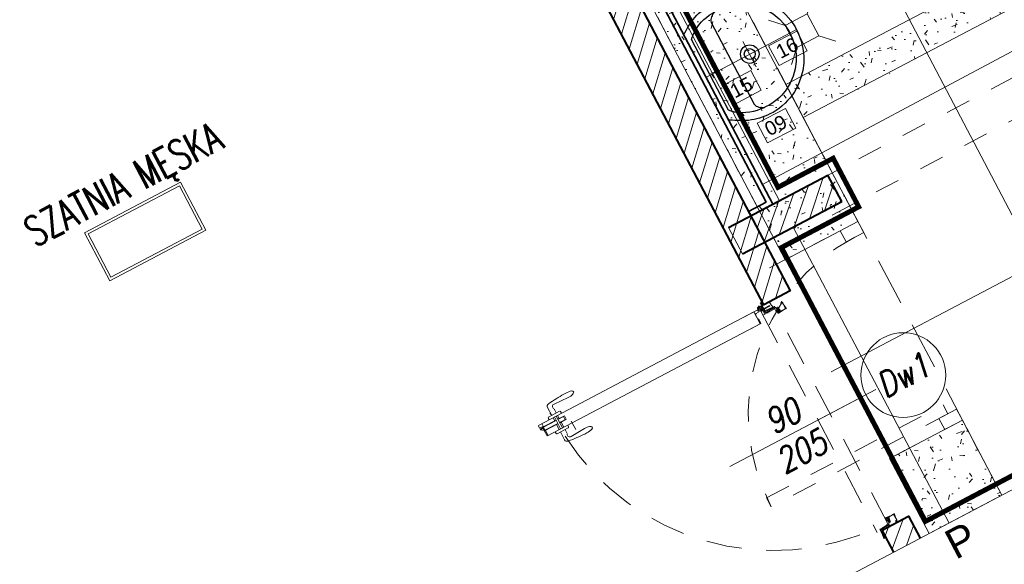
# Model space of a CAD drawing. Header units: metres. Extents: x 7408630 to 7411134, y 5569633 to 5570339.
# Tile 40 of 76: x 7410488.55 to 7410492.5, y 5569898.94 to 5569901.12. Entities that reach past the tile are written whole.
import ezdxf
from ezdxf.enums import TextEntityAlignment as Align

# ---------------------------------------------------------------- set-up
doc = ezdxf.new("R2010")
doc.units = ezdxf.units.M
doc.header["$MEASUREMENT"] = 0
for name, pattern in [('CENTER', [0.6, 0.375, -0.075, 0.075, -0.075]), ('HIDDEN', [9.524999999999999, 6.35, -3.175]), ('Hidden Line', [391.2222232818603, 282.2222232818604, -108.9999999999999]), ('HIDDEN2', [4.762499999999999, 3.175, -1.5875])]:
    doc.linetypes.add(name, pattern=pattern)
for name, color, linetype, lineweight in [('0-drzwi-linia', 213, 'Continuous', 5), ('0-ZABUDOWA GK-MDF', 54, 'Continuous', 35), ('0_drzwi TX', 151, 'Continuous', 9), ('0_LEGENDA', 253, 'Continuous', 13), ('1_POSADZKA PODZIAŁY', 151, 'Continuous', 0), ('1_POSADZKI COKOŁY', 170, 'Continuous', 0), ('Hatch_zamurowania', 4, 'Continuous', 5), ('Istn-sciany', 3, 'Continuous', 20), ('Istn-widok', 1, 'Continuous', 15), ('OPIS POM NOWE', 140, 'Continuous', 5), ('Opis_pom', 9, 'Continuous', 18), ('Sciany', 2, 'Continuous', 40), ('WYBURZENIA HATCH', 253, 'Continuous', 0)]:
    doc.layers.add(name, color=color, linetype=linetype, lineweight=lineweight)
doc.layers.add('0-wypos-sanitarne', color=1, linetype='Continuous')
doc.layers.add('AS_ opisy', color=7, linetype='Continuous')
doc.layers.add('Wyburzenia', color=7, linetype='Continuous', lineweight=13, true_color=0xb0b0b0)
doc.styles.add('50', font='ROMANS.shx', dxfattribs={"width": 0.8, "oblique": 10, "height": 10})
doc.styles.add('ARIAL', font='tahoma.ttf')
doc.styles.add('ROMANS07', font='arial.ttf')
doc.styles.add('TXT', font='simplex.shx')
pattern_1 = [(49.99999999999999, (-39215.06315442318, 199163.1944934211), (18.2184668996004, -1.593908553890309), [1.905, -20.955]), (355, (-39215.06315442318, 199163.1944934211), (-3.524342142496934, 19.10568452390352), [1.524, -16.764058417]), (100.4514447, (-39213.54495372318, 199163.0616680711), (14.69412470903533, 17.51177519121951), [1.61900088, -17.80902446]), (46.18420000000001, (-39215.06315442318, 199168.2744934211), (27.10790408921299, -4.204232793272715), [2.8575, -31.4325]), (96.63555760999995, (-39212.80416442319, 199167.9241434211), (23.7404134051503, 24.74261245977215), [2.428502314, -26.713560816]), (351.1841511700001, (-39215.06315442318, 199168.2744934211), (23.74041340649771, 24.74261245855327), [2.285996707, -25.145973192]), (21, (-39212.52315442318, 199167.0044934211), (15.16143912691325, -10.22651981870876), [1.905, -20.955]), (326.0000000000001, (-39212.52315442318, 199167.0044934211), (6.180202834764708, 18.41879661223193), [1.524, -16.764]), (71.45144499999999, (-39211.25970116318, 199166.1522834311), (21.34164192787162, 8.192276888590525), [1.61900088, -17.80899376]), (37.50000000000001, (-39215.06315442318, 199163.1944934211), (0.3088603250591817, 8.455503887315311), [0, -16.5608, 0, -17.018, 0, -16.8275]), (7.499999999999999, (-39215.06315442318, 199163.1944934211), (6.681966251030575, 10.01805748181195), [0, -9.7028, 0, -16.1798, 0, -6.413500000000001]), (327.5, (-39220.72735442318, 199163.1944934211), (13.55905951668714, -0.5728743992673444), [0, -6.350000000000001, 0, -19.812, 0, -26.289]), (317.5, (-39223.26735442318, 199163.1944934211), (14.81291813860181, 2.542649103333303), [0, -8.255, 0, -13.1572, 0, -18.669])]

# ---------------------------------------------------------------- blocks, each defined once
blk = doc.blocks.new('A$C19D82A3D')
for points in [[(-5, 10), (-10.00000000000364, 15.00000000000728)], [(5, 10), (10.00000000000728, 15)], [(-5, 0), (-9.999999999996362, -5)], [(5, 0), (10, -5)]]:
    blk.add_lwpolyline(points)
blk.add_lwpolyline([(-5, 10), (5, 10), (5, 0), (-5, 0)], close=True)
blk = doc.blocks.new('A$C527aaae0')
for points in [[(0.1915396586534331, -0.001028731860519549), (0.1974737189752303, -0.009309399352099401), (0.2030117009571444, -0.01727044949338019), (0.2081756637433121, -0.02501212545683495), (0.2129876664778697, -0.03263467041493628), (0.2174697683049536, -0.04023832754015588), (0.2216440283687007, -0.04792334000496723), (0.2255325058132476, -0.05578995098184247), (0.2291572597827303, -0.06393840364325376), (0.2328138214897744, -0.07346888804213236), (0.2365609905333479, -0.08447942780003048), (0.2399195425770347, -0.09533923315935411), (0.2428512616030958, -0.1061286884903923), (0.2453179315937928, -0.1169281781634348), (0.2472813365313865, -0.1278180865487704), (0.2487032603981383, -0.1388787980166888), (0.2495454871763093, -0.1501906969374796), (0.2497698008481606, -0.1618341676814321), (0.2491873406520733, -0.1765829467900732), (0.247829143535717, -0.1917958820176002), (0.2456990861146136, -0.2067330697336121), (0.2427689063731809, -0.221400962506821), (0.239010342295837, -0.2358060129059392), (0.2343951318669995, -0.2499546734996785), (0.2288950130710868, -0.2638533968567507), (0.2224817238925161, -0.277508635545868), (0.2132242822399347, -0.293649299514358), (0.1946554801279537, -0.3189534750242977), (0.1739800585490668, -0.3414527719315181), (0.1513188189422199, -0.3610338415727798), (0.1267925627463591, -0.3775833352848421), (0.1005220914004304, -0.3909879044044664), (0.07262820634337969, -0.4011342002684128), (0.04323170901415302, -0.4079088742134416), (0.01245340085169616, -0.4111985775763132), (-0.01905587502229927, -0.4105231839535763), (-0.04947961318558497, -0.406268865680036), (-0.07856211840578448, -0.3987908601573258), (-0.1061593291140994, -0.38812553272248), (-0.1321271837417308, -0.3743092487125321), (-0.15632162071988, -0.3573783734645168), (-0.1785985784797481, -0.3373692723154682), (-0.1988139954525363, -0.3143183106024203), (-0.2168238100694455, -0.2882618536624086), (-0.2236785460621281, -0.2745943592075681), (-0.2298513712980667, -0.2607962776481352), (-0.2352923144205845, -0.2468363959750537), (-0.2399514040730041, -0.2326835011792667), (-0.2437786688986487, -0.2183063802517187), (-0.2467241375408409, -0.203673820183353), (-0.2487378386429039, -0.1887546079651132), (-0.2497698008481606, -0.1735175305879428), (-0.2497127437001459, -0.1594769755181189), (-0.2489831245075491, -0.1479083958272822), (-0.2478595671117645, -0.1366524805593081), (-0.2463301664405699, -0.1256298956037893), (-0.2443830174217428, -0.1147613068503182), (-0.2420062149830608, -0.1039673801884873), (-0.2391878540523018, -0.09316878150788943), (-0.2359160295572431, -0.08228617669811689), (-0.2321788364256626, -0.07124023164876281), (-0.2282286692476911, -0.06233276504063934), (-0.2241943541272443, -0.05413129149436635), (-0.2200344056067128, -0.04606608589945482), (-0.2157356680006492, -0.03811869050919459), (-0.2112849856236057, -0.03027064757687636), (-0.206669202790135, -0.02250349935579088), (-0.2018751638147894, -0.01479878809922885), (-0.1968897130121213, -0.007138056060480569), (-0.1921408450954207, -0.001028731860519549)], [(0.1607519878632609, -0.01981099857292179), (0.1621742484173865, -0.02094039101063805), (0.1633917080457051, -0.02198060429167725), (0.1644547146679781, -0.02297416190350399), (0.1654136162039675, -0.02396358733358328), (0.1663187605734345, -0.02499140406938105), (0.1672204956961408, -0.02610013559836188), (0.1681691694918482, -0.02733230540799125), (0.1692151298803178, -0.0287304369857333), (0.173875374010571, -0.03438762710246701), (0.1821062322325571, -0.04506743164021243), (0.1892714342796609, -0.05572591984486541), (0.1954411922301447, -0.06651474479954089), (0.2006857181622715, -0.07758555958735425), (0.2050752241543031, -0.0890900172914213), (0.2086799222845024, -0.101179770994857), (0.2115700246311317, -0.1140064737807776), (0.2138157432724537, -0.1277217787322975), (0.215211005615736, -0.1416267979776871), (0.2160046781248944, -0.1550793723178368), (0.21619667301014, -0.168185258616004), (0.2157521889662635, -0.1810319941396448), (0.2146364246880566, -0.1937071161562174), (0.21281457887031, -0.2062981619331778), (0.2102518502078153, -0.2188926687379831), (0.2069134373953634, -0.2315781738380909), (0.2007108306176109, -0.2492728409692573), (0.187442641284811, -0.2756370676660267), (0.1704065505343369, -0.3000590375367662), (0.1499296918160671, -0.3221001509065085), (0.126339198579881, -0.341321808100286), (0.09996220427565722, -0.3572854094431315), (0.07112584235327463, -0.3695523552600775), (0.04015724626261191, -0.3776840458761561), (0.00738354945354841, -0.3812418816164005), (-0.02481115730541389, -0.3801586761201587), (-0.0554992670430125, -0.3744949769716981), (-0.08464772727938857, -0.3645266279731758), (-0.1118917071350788, -0.3505980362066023), (-0.1368663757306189, -0.3330536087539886), (-0.1592069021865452, -0.3122377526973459), (-0.1785484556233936, -0.2884948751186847), (-0.1945262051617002, -0.2621693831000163), (-0.2052512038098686, -0.2373261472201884), (-0.2087532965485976, -0.2246608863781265), (-0.211653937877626, -0.2119108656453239), (-0.2139240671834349, -0.1990778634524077), (-0.2155346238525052, -0.1861636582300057), (-0.216456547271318, -0.1731700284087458), (-0.2166607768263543, -0.1600987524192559), (-0.216118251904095, -0.1469516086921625), (-0.2147999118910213, -0.1337303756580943), (-0.212894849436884, -0.1200377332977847), (-0.2097361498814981, -0.1056036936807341), (-0.2052340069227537, -0.09088842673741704), (-0.1995327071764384, -0.07629095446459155), (-0.1927765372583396, -0.0622102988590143), (-0.185109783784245, -0.04904548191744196), (-0.1766767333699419, -0.03719552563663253), (-0.1676216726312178, -0.02705945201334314), (-0.1590067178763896, -0.01981099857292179)]]:
    blk.add_lwpolyline(points, close=True)
blk.add_lwpolyline([(0.215089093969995, -0.1517907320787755), (0.2126128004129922, -0.1463626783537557), (0.2099918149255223, -0.1415279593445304), (0.2070987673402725, -0.137198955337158), (0.2038062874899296, -0.133288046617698), (0.1999870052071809, -0.1297076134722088), (0.1955135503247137, -0.1263700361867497), (0.1902585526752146, -0.1231876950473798), (0.1842017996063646, -0.1211091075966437), (-0.1851092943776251, -0.1211091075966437), (-0.1908688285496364, -0.122773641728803), (-0.1958944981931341, -0.1256215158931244), (-0.2003445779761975, -0.1288945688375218), (-0.2042858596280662, -0.1325971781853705), (-0.2077851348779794, -0.1367337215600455), (-0.2109091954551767, -0.1413085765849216), (-0.2137248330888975, -0.1463261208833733), (-0.2162988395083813, -0.1517907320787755), (-0.2162988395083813, -0.1520558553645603)])
at = {"lineweight": 5}
for points in [[(0.1862581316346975, -0.1213742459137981), (0.1862581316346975, -0.1211091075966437)], [(0.1862581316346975, -0.1211091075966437), (0.1862581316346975, -0.1213742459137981)]]:
    blk.add_lwpolyline(points, dxfattribs=at)
for radius in [0.0371429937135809, 0.0219241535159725]:
    blk.add_circle((0.000463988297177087, -0.1995073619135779), radius)
at = {"layer": 'DEFPOINTS', "lineweight": 5}
for points in [[(0, 0), (0, -0.4111102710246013)], [(-0.05731229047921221, -0.1984812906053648), (0.05817592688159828, -0.1984812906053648)]]:
    blk.add_lwpolyline(points, dxfattribs=at)
blk = doc.blocks.new('1_ok-opis')
blk.add_line((0, 111.611244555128), (0, 50))
blk.add_circle((0, 128.611244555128), 17)
at = {"style": '50', "oblique": 10, "width": 0.8}
for tag, rotation, p in [('NR', 90, (0, 128.6112445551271)), ('NR', 270, (0, 128.6112445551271)), ('SZEROKOŚĆ', 90, (-8, 78.29085285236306)), ('WYSOKOŚĆ', 270, (-8, 78.29085285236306)), ('WYSOKOŚĆ', 90, (8, 78.29085285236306)), ('SZEROKOŚĆ', 270, (8, 78.29085285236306))]:
    blk.add_attdef(tag, text='', height=10, rotation=rotation, dxfattribs=at).set_placement(p, align=Align.MIDDLE)
blk = doc.blocks.new('8544-EI60')
at = {"color": 254, "true_color": 0xe9d9be}
for p, q in [((-5.292893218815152, 0), (6, 0)), ((6, 0), (7.353553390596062, -1.353553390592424)), ((-7.5, -2.207106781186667), (-7.5, -2.207106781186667)), ((-7.5, -5.207106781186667), (-7.5, -5.207106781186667)), ((-7.5, -8.207106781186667), (-7.5, -8.207106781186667)), ((-5.646446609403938, -0.146446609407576), (-7.353553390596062, -1.853553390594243)), ((-5.5, -3), (-7.353553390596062, -4.853553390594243)), ((-5.5, -6), (-7.353553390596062, -7.853553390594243)), ((-5.5, -1.414213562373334), (-6.646446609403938, -2.560660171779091)), ((-5.5, -4.414213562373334), (-6.646446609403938, -5.560660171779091)), ((-5.5, -7.414213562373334), (-6.646446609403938, -8.56066017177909)), ((-5.5, -3.000000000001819), (-5.5, -1.414213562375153)), ((-5.5, -6.000000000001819), (-5.5, -4.414213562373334)), ((-5.5, -7.414213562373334), (-5.292893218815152, -8)), ((-5.292893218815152, -8), (-1.220675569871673, -8)), ((-4.5, -3.929167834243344), (-4.5, -1)), ((-4.5, -1), (5, -1)), ((-4.5, -3.929167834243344), (0.3567985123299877, -2.726068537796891)), ((-4.5, -4.95939230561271), (0.1493854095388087, -3.807672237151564)), ((-4.5, -7), (-4.5, -4.959392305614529)), ((-4.5, -7), (-1.220675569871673, -7)), ((-0.7230308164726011, -8.548473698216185), (-1.09341854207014, -12.35097928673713)), ((3.139757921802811, -13.50000000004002), (-0.1004713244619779, -13.50000000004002)), ((0.2722586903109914, -8.645421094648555), (-0.06046149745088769, -12.06122104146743)), ((0.1493854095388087, -3.807672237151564), (5.195472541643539, -7.423506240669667)), ((2.967598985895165, -12.50000000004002), (0.3376543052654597, -12.50000000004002)), ((0.3567985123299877, -2.726068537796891), (5, -6.053210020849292)), ((5, -6.053210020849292), (5, -1)), ((6, -1.414213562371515), (6.646446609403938, -2.060660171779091)), ((6, -3.190910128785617), (6, -1.414213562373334)), ((6, -3.190910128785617), (7.353553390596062, -4.544463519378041)), ((6, -4.605123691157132), (6.646446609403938, -5.251570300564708)), ((6, -5.960603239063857), (6, -4.605123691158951)), ((6.723681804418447, -6.407779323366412), (7.5, -6.019457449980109)), ((7.5, -1.707106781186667), (7.5, -1.707106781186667)), ((7.5, -4.898016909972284), (7.5, -4.898016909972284)), ((7.5, -8), (7.637576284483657, -9.41069155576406))]:
    blk.add_line(p, q, dxfattribs=at)
for centre, radius, start, end in [((-5.292893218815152, -0.5), 0.5, 90, 134.9999999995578), ((-7, -2.207106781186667), 0.5, 135.0000000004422, 180), ((-7, -2.207106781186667), 0.5, 180, 315.0000000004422), ((-7, -5.207106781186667), 0.5, 135.0000000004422, 180), ((-7, -5.207106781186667), 0.5, 180, 315.0000000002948), ((-7, -8.207106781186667), 0.5, 135.0000000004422, 180), ((-7, -8.207106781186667), 0.5, 180, 315.0000000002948), ((-1.220675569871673, -8.5), 1.5, 354.4365851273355, 90), ((-1.220675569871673, -8.5), 0.5, 354.4365851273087, 90), ((0.3995157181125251, -12.49640038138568), 1.5, 174.4365851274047, 180.4124894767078), ((-0.1004713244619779, -12.50000000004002), 1, 180.412489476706, 270), ((0.3376543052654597, -12.10000000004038), 0.4, 174.436585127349, 270), ((2.967598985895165, -11.50000000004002), 1, 270, 290.1211574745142), ((3.139757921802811, -12.50000000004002), 1, 270, 288.9844651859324), ((0.1493854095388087, -3.807672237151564), 9.192327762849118, 290.1211574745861, 302.4405874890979), ((0.1493854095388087, -3.807672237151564), 10.19232776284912, 288.9844651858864, 310.5414289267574), ((3.739315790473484, -9.455649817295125), 2.5, 302.4405874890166, 54.37605705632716), ((6.5, -5.960603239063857), 0.5, 180, 296.5746612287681), ((7, -1.707106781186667), 0.5, 224.9999999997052, 0), ((7, -4.898016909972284), 0.5, 224.9999999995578, 0), ((5.149380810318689, -9.653350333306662), 2.5, 310.5414289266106, 5.570099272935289), ((7, -1.707106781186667), 0.5, 0, 44.99999999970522), ((7, -4.898016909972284), 0.5, 0, 44.99999999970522)]:
    blk.add_arc(centre, radius, start, end, dxfattribs=at)
blk = doc.blocks.new('zaw-dr-90-p')
at = {"color": 2, "linetype": 'CENTER', "ltscale": 0.2}
for p, q in [((12, 0), (-12, 0)), ((0, 12), (0, -12)), ((24.5, 24), (31, 24)), ((24.50000000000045, 19), (31, 19))]:
    blk.add_line(p, q, dxfattribs=at)
at = {"ltscale": 0.2}
for p, q in [((10, 12), (6.5, 12)), ((10, 0), (10, 6.500000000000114))]:
    blk.add_line(p, q, dxfattribs=at)
blk.add_lwpolyline([(0, 6.5), (23.49999999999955, 6.5, 0.4142135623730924), (27.99999999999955, 11.00000000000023), (28, 31), (24.5, 31), (24.5, 11.00000000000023, -0.414213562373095), (23.50000000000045, 10.00000000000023), (0, 10.00000000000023, 4.561697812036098), (7.599342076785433, 6.500000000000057), (4.939572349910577, 4.224999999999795)], format="xyb", dxfattribs=at)
blk.add_lwpolyline([(-0.25, -0.2499999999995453), (-2.5, -0.2499999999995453), (-2.5, 0.25), (-0.25, 0.25), (-0.25, 2.500000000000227), (0.25, 2.500000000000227), (0.25, 0.25), (2.75, 0.2499999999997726), (2.75, -0.2499999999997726), (0.25, -0.2499999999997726), (0.25, -2.75), (-0.25, -2.75)], close=True)
blk.add_lwpolyline([(10, 10), (10, 39), (6.5, 39), (6.5, 10)], dxfattribs=at)
blk.add_circle((0, 0), 6.5, dxfattribs=at)
blk = doc.blocks.new('drzwi 90- sc 12')
h = blk.add_hatch()
h.set_pattern_fill('ANSI37', color=256, scale=0.022, angle=0.001049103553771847, style=0)
h.set_pattern_definition([(45.00104910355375, (2407.020951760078, 648.1779591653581), (-0.04939231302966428, 0.04939050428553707), []), (135.0010491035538, (2407.020951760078, 648.1779591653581), (-0.04939050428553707, -0.04939231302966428), [])])
h.paths.add_polyline_path([(-13715.36966334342, 20305.72241383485), (-13715.56966334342, 20305.72241383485), (-13715.56966328, 20307.72241719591), (-13715.36966328, 20307.72241719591)])
h = blk.add_hatch()
h.set_pattern_fill('ANSI37', color=256, scale=0.022, angle=0.001049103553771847, style=0)
h.set_pattern_definition([(135.0010491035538, (4473.985398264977, -4604.625111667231), (0.04939050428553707, 0.04939231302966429), []), (45.00104910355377, (4473.985398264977, -4604.625111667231), (0.04939231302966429, -0.04939050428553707), [])])
h.paths.add_polyline_path([(-13617.16966348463, 20305.72241383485), (-13616.96966348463, 20305.72241383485), (-13616.96966348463, 20306.72241383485), (-13617.16966348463, 20306.72241383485)])
h.paths.add_polyline_path([(-13617.16966348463, 20306.72241383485), (-13616.96966348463, 20306.72241383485), (-13616.96966348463, 20307.72241383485), (-13617.16966348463, 20307.72241383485)])
for p, q in [((-13620.32468009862, 20410.15740046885), (-13620.31796600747, 20313.77241719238)), ((-13617.99645022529, 20409.85740046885), (-13620.32468009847, 20409.85740046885)), ((-13616.12145022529, 20410.25740046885), (-13620.22468009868, 20410.25740046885)), ((-13616.12145022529, 20410.25740046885), (-13620.00468009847, 20410.25740046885)), ((-13618.17145022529, 20410.25740046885), (-13618.17145022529, 20409.96108616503)), ((-13618.17145022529, 20410.25740046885), (-13616.22145022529, 20410.25740046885)), ((-13618.17145022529, 20410.25740046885), (-13616.22145022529, 20410.25740046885)), ((-13618.17145022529, 20409.96108616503), (-13616.22145022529, 20409.96108616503)), ((-13617.99645022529, 20404.15838329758), (-13617.99645022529, 20409.96108616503)), ((-13617.89645022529, 20404.15838329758), (-13617.89645022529, 20409.96108616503)), ((-13617.76740155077, 20410.25918940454), (-13616.91740155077, 20411.45740046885)), ((-13616.91740155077, 20410.25918940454), (-13616.91740155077, 20411.45740046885)), ((-13616.61740155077, 20411.45740046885), (-13616.91740155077, 20411.45740046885)), ((-13616.61740155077, 20411.45740046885), (-13616.91740155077, 20411.45740046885)), ((-13616.61740155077, 20410.25918940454), (-13616.61740155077, 20411.45740046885)), ((-13616.61740155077, 20410.25918940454), (-13616.61740155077, 20411.25918940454)), ((-13616.61645022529, 20410.65740046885), (-13616.61645022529, 20410.85740046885)), ((-13616.49645022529, 20404.15838329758), (-13616.49645022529, 20409.96108616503)), ((-13616.39645022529, 20404.15838329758), (-13616.39645022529, 20409.96108616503)), ((-13614.92468009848, 20409.85740046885), (-13616.39645022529, 20409.85740046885)), ((-13616.22145022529, 20410.25740046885), (-13616.22145022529, 20409.96108616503)), ((-13616.22145022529, 20409.96108616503), (-13616.22145022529, 20410.25740046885)), ((-13616.12145022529, 20410.25740046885), (-13616.12145022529, 20411.45740046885)), ((-13616.12145022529, 20411.45740046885), (-13615.02468009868, 20411.45740046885)), ((-13614.92468009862, 20411.35740046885), (-13614.91796600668, 20313.77241719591)), ((-13617.99645022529, 20404.75838329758), (-13620.32468009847, 20404.75838329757)), ((-13617.99645022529, 20402.75838329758), (-13620.32468009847, 20402.75838329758)), ((-13620.31862118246, 20404.15838329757), (-13614.92468009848, 20404.15838329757)), ((-13620.31862118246, 20403.35838329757), (-13614.92468009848, 20403.35838329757)), ((-13617.99645022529, 20400.34498540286), (-13617.99645022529, 20403.35838329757)), ((-13617.89645022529, 20400.84498540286), (-13617.89645022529, 20403.35838329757)), ((-13616.49645022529, 20400.84498540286), (-13616.49645022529, 20403.35838329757)), ((-13616.39645022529, 20404.75838329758), (-13614.92468009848, 20404.75838329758)), ((-13616.39645022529, 20400.34498540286), (-13616.39645022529, 20403.35838329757)), ((-13616.39645022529, 20402.75838329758), (-13614.92468009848, 20402.75838329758)), ((-13619.54233494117, 20398.92241707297), (-13623.37212217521, 20398.92241707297)), ((-13619.54233494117, 20398.92241707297), (-13623.37212217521, 20398.92241707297)), ((-13617.99645022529, 20400.34498540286), (-13616.39645022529, 20400.34498540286)), ((-13616.49645022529, 20400.84498540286), (-13617.89645022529, 20400.84498540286)), ((-13617.89645022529, 20400.84498540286), (-13616.49645022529, 20400.84498540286)), ((-13620.3228932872, 20313.47241719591), (-13620.32289328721, 20317.96982246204)), ((-13614.92289328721, 20312.27241719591), (-13614.92289328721, 20317.96982246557)), ((-13614.92289328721, 20313.77241719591), (-13620.3228932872, 20313.77241719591)), ((-13618.21966341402, 20313.37241719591), (-13620.2228932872, 20313.37241719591)), ((-13618.21966341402, 20313.67241719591), (-13618.21966341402, 20313.37241719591)), ((-13618.21966341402, 20313.67241719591), (-13616.41966341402, 20313.67241719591)), ((-13617.76966341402, 20311.11918732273), (-13617.76966341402, 20305.71918732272)), ((-13617.76966341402, 20311.11918732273), (-13617.76966341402, 20305.71918732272)), ((-13616.16966341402, 20309.92241719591), (-13616.16966341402, 20311.01918732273)), ((-13615.91966341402, 20313.17241719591), (-13615.91966341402, 20312.17241719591)), ((-13615.91966341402, 20312.17241719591), (-13615.0228932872, 20312.17241719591)), ((-13715.56966341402, 20308.3224171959), (-13715.56966341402, 20308.55895316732)), ((-13715.56966341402, 20307.6924171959), (-13715.56966341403, 20308.55895316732)), ((-13715.56966341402, 20307.8224171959), (-13715.56966341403, 20308.55895316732)), ((-13715.56966328, 20307.72241719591), (-13715.36966328, 20307.72241719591)), ((-13617.36966341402, 20309.92241719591), (-13617.36966341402, 20305.81918732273)), ((-13616.16966341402, 20309.92241719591), (-13617.36966341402, 20309.92241719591)), ((-13715.76966341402, 20301.96231514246), (-13716.26966341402, 20301.96231514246)), ((-13616.76966341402, 20301.96231514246), (-13616.26966341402, 20301.96231514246))]:
    blk.add_line(p, q)
at = {"ltscale": 0.2}
for p, q in [((-13621.38468009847, 20406.25774722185), (-13621.38468009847, 20401.25774722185)), ((-13620.32468009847, 20406.55774722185), (-13621.08468009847, 20406.55774722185)), ((-13614.91862118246, 20406.55838329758), (-13614.15862118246, 20406.55838329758)), ((-13613.85862118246, 20406.25838329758), (-13613.85862118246, 20401.25838329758)), ((-13621.38468009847, 20404.80774722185), (-13624.98468009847, 20404.80774722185)), ((-13624.97990734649, 20401.85774722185), (-13624.58468009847, 20395.60774722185)), ((-13621.38468009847, 20402.70774722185), (-13622.86697227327, 20402.70774722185)), ((-13613.85862118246, 20404.80838329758), (-13610.25862118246, 20404.80838329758)), ((-13613.85862118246, 20402.70838329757), (-13612.37632900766, 20402.70838329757)), ((-13613.35862118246, 20405.00838329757), (-13613.35862118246, 20404.80838329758)), ((-13613.35862118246, 20405.00838329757), (-13612.85862118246, 20405.00838329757)), ((-13612.85862118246, 20405.00838329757), (-13612.85862118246, 20404.80838329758)), ((-13610.26339393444, 20401.85838329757), (-13610.65862118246, 20395.60838329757)), ((-13620.32468009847, 20400.95774722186), (-13621.08468009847, 20400.95774722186)), ((-13614.91862118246, 20400.95838329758), (-13614.15862118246, 20400.95838329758))]:
    blk.add_line(p, q, dxfattribs=at)
at = {"linetype": 'Hidden Line', "lineweight": 9, "ltscale": 0.05}
for p, q in [((-13616.26966341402, 20311.11918732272), (-13716.26966341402, 20311.11918732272)), ((-13715.06966341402, 20305.71918732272), (-13617.46966341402, 20305.71918732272))]:
    blk.add_line(p, q, dxfattribs=at)
for points in [[(-13665.26966341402, 20284.95889074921), (-13665.26966341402, 20325.8255228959)], [(-13715.36966328, 20307.72241719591), (-13715.36966334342, 20305.72241383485), (-13715.56966334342, 20305.72241383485), (-13715.56966341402, 20307.72241719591)], [(-13615.56966341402, 20309.64241719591), (-13615.31966341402, 20309.64241719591), (-13615.31966341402, 20309.8224171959), (-13616.31966341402, 20309.8224171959), (-13616.31966341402, 20309.64241719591), (-13615.91966341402, 20309.64241719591)]]:
    blk.add_lwpolyline(points)
at = {"lineweight": 30}
for points in [[(-13716.2697036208, 20308.92433977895), (-13721.2697036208, 20308.92433977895)], [(-13716.2697036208, 20308.92433977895), (-13716.2697036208, 20296.92433977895)], [(-13614.26970360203, 20308.92433977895), (-13609.26970360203, 20308.92433977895)], [(-13614.26970360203, 20308.92433977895), (-13614.26970360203, 20296.92433977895)]]:
    blk.add_lwpolyline(points, dxfattribs=at)
at = {"ltscale": 0.2}
for points in [[(-13715.56966341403, 20307.51205156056), (-13715.56966341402, 20309.4824171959, 0.4142135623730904), (-13715.90966341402, 20309.8224171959), (-13719.42966341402, 20309.8224171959, 0.4142135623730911), (-13719.76966341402, 20309.4824171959), (-13719.76966341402, 20308.92241719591), (-13719.58966341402, 20308.92241719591), (-13719.58966341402, 20309.4824171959, -0.4142135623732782), (-13719.42966341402, 20309.6424171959), (-13716.96966341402, 20309.6424171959)], [(-13716.96966341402, 20309.6424171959), (-13715.90966341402, 20309.6424171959, -0.4142135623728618), (-13715.74966341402, 20309.4824171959), (-13715.74966341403, 20307.51205156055)], [(-13715.74966341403, 20307.76117221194), (-13715.74966341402, 20305.58231514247, 0.4142135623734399), (-13715.40966341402, 20305.24231514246), (-13714.95966341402, 20305.24231514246, -0.4142135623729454), (-13714.79966341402, 20305.08231514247), (-13714.79966341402, 20304.48231514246, 0.4142135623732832), (-13714.45966341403, 20304.14231514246), (-13713.27966341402, 20304.14231514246, 0.4142135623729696), (-13712.93966341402, 20304.48231514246), (-13712.93966341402, 20305.14731514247, -1), (-13712.74966341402, 20305.14731514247), (-13712.74966341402, 20301.96231514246, -0.4142135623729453), (-13712.90966341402, 20301.80231514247), (-13715.42966341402, 20301.80231514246, -0.4142135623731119), (-13715.58966341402, 20301.96231514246), (-13715.58966341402, 20302.52231514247), (-13715.76966341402, 20302.52231514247), (-13715.76966341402, 20301.96231514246, 0.414213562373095), (-13715.42966341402, 20301.62231514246), (-13712.90966341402, 20301.62231514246, 0.414213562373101), (-13712.56966341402, 20301.96231514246), (-13712.56966341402, 20305.14731514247, 0.9999999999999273), (-13713.11966341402, 20305.14731514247), (-13713.11966341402, 20304.48231514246, -0.4142135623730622), (-13713.27966341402, 20304.32231514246), (-13714.45966341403, 20304.32231514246, -0.4142135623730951), (-13714.61966341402, 20304.48231514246), (-13714.61966341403, 20305.08231514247, 0.4142135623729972), (-13714.95966341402, 20305.42231514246), (-13715.40966341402, 20305.42231514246, -0.4142135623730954), (-13715.56966341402, 20305.58231514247), (-13715.56966341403, 20307.63517221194)], [(-13615.91966341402, 20309.64241719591), (-13616.62966341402, 20309.64241719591, 0.4142135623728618), (-13616.78966341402, 20309.48241719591), (-13616.78966341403, 20305.58231514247, -0.4142135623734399), (-13617.12966341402, 20305.24231514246), (-13617.57966341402, 20305.24231514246, 0.4142135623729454), (-13617.73966341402, 20305.08231514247), (-13617.73966341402, 20304.48231514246, -0.4142135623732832), (-13618.07966341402, 20304.14231514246), (-13619.25966341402, 20304.14231514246, -0.4142135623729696), (-13619.59966341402, 20304.48231514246), (-13619.59966341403, 20305.14731514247, 1), (-13619.78966341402, 20305.14731514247), (-13619.78966341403, 20301.96231514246, 0.4142135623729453), (-13619.62966341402, 20301.80231514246), (-13617.10966341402, 20301.80231514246, 0.4142135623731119), (-13616.94966341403, 20301.96231514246), (-13616.94966341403, 20302.52231514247), (-13616.76966341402, 20302.52231514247), (-13616.76966341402, 20301.96231514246, -0.414213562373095), (-13617.10966341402, 20301.62231514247), (-13619.62966341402, 20301.62231514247, -0.414213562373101), (-13619.96966341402, 20301.96231514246), (-13619.96966341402, 20305.14731514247, -0.9999999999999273), (-13619.41966341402, 20305.14731514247), (-13619.41966341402, 20304.48231514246, 0.4142135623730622), (-13619.25966341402, 20304.32231514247), (-13618.07966341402, 20304.32231514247, 0.4142135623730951), (-13617.91966341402, 20304.48231514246), (-13617.91966341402, 20305.08231514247, -0.4142135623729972), (-13617.57966341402, 20305.42231514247), (-13617.12966341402, 20305.42231514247, 0.4142135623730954), (-13616.96966341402, 20305.58231514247), (-13616.96966341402, 20309.48241719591, -0.4142135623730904), (-13616.62966341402, 20309.8224171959), (-13613.10966341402, 20309.82241719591, -0.4142135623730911), (-13612.76966341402, 20309.48241719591), (-13612.76966341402, 20308.92241719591), (-13612.94966341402, 20308.92241719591), (-13612.94966341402, 20309.48241719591, 0.4142135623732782), (-13613.10966341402, 20309.64241719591), (-13615.56966341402, 20309.64241719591)], [(-13616.42966341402, 20309.49241719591), (-13616.42966341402, 20309.64241719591), (-13616.62966341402, 20309.64241719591, 0.4142135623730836), (-13616.78966341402, 20309.48241719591), (-13616.78966341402, 20306.14241719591), (-13615.98966341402, 20306.14241719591), (-13615.98966341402, 20306.34241719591), (-13614.38966341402, 20306.34241719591), (-13614.38966341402, 20309.64241719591), (-13614.92966341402, 20309.64241719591), (-13614.92966341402, 20309.49241719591)]]:
    blk.add_lwpolyline(points, format="xyb", dxfattribs=at)
for points in [[(-13616.96966348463, 20307.72241383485), (-13617.16966348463, 20307.72241383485), (-13617.16966348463, 20305.72241383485), (-13616.96966348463, 20305.72241383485)], [(-13616.78966341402, 20308.8224171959), (-13616.96966341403, 20308.8224171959), (-13616.96966341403, 20307.42241719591), (-13616.78966341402, 20307.42241719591)]]:
    blk.add_lwpolyline(points, close=True)
for centre, radius, start, end in [((-13620.22468009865, 20410.15740046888), 0.09999999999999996, 90.00000001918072, 180.0000000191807), ((-13615.02468009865, 20411.35740046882), 0.09999999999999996, 1.918071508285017e-08, 90.00000001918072), ((-13620.2228932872, 20313.47241719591), 0.09999999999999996, 180.0000000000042, 270.0000000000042), ((-13616.41966341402, 20313.17241719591), 0.4999999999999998, 4.158575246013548e-12, 90.00000000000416), ((-13616.26966341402, 20311.01918732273), 0.09999999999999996, 4.158575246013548e-12, 90.00000000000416), ((-13615.0228932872, 20312.27241719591), 0.09999999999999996, 270.0000000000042, 4.158575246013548e-12), ((-13617.46966341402, 20305.81918732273), 0.09999999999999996, 270.0000000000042, 4.158575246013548e-12)]:
    blk.add_arc(centre, radius, start, end)
for centre, radius, start, end in [((-13621.08468009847, 20406.25774722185), 0.2999999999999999, 90.00000000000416, 180.0000000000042), ((-13614.15862118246, 20406.25838329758), 0.2999999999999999, 4.158575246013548e-12, 90.00000000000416), ((-13624.98468009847, 20403.75774722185), 1.050000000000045, 90.00000000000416, 180.0000000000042), ((-13623.93468009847, 20401.95774722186), 1.05, 58.61185017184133, 185.4650237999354), ((-13622.86697227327, 20403.70774722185), 0.9999999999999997, 238.6118501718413, 270.0000000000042), ((-13621.08468009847, 20401.25774722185), 0.2999999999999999, 180.0000000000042, 270.0000000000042), ((-13614.15862118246, 20401.25838329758), 0.2999999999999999, 270.0000000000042, 4.158575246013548e-12), ((-13612.37632900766, 20403.70838329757), 0.9999999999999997, 270.0000000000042, 301.3881498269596), ((-13611.30862118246, 20401.95838329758), 1.05, 354.5349762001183, 121.3881498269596), ((-13610.25862118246, 20403.75838329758), 1.050000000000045, 4.158575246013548e-12, 90.00000000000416), ((-13625.63468009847, 20393.34774722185), 0.739999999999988, 198.9246444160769, 270.0000000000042), ((-13609.60862118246, 20393.34838329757), 0.739999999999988, 270.0000000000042, 341.0753555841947)]:
    blk.add_arc(centre, radius, start, end, dxfattribs=at)
at = {"linetype": 'Hidden Line', "lineweight": 9, "ltscale": 0.05}
blk.add_arc((-13615.49573968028, 20305.13651790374), 99.11605752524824, 94.8005414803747, 177.6944222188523, dxfattribs=at)
at = {"ltscale": 0.2}
blk.add_ellipse((-13625.62573214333, 20395.60774722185), major_axis=(1.549238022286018e-12, 3.000013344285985), ratio=0.3470158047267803, start_param=3.132997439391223, end_param=4.712388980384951, dxfattribs=at)
at = {"ltscale": 0.2, "extrusion": (0, 0, -1)}
blk.add_ellipse((-13609.6175691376, 20395.60838329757), major_axis=(-7.362370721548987e-13, 3.000013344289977), ratio=0.3470158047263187, start_param=3.132997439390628, end_param=4.712388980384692, dxfattribs=at)
at = {"ltscale": 0.2}
for points, knots in [([(-13626.03468009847, 20403.75774722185), (-13626.08752067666, 20403.40798759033), (-13626.31784757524, 20401.88341965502), (-13626.43886167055, 20399.16244166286), (-13626.82851982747, 20395.94424677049), (-13626.47952301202, 20393.93969093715), (-13626.33468009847, 20393.10774722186)], [0, 0, 0, 0, 1.060660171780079, 4.62331367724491, 8.177981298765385, 10.69994345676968, 10.69994345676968, 10.69994345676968, 10.69994345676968]), ([(-13609.20862118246, 20403.75838329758), (-13609.15578060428, 20403.40862366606), (-13608.92545370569, 20401.88405573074), (-13608.80443961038, 20399.16307773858), (-13608.41478145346, 20395.94488284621), (-13608.76377826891, 20393.94032701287), (-13608.90862118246, 20393.10838329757)], [0, 0, 0, 0, 1.06066017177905, 4.623313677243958, 8.177981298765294, 10.69994345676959, 10.69994345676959, 10.69994345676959, 10.69994345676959])]:
    blk.add_open_spline(points, degree=3, knots=knots, dxfattribs=at)
at = {"xscale": 0.09999999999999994, "yscale": 0.09999999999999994, "zscale": 0.09999999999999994, "rotation": 180.0000000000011}
for name, p in [('zaw-dr-90-p', (-13614.91966341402, 20310.92241719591)), ('8544-EI60', (-13618.66966341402, 20304.32231514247))]:
    blk.add_blockref(name, p, dxfattribs=at)
at = {"extrusion": (0, 0, -1), "xscale": 0.09999999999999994, "yscale": 0.09999999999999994, "zscale": -0.1, "rotation": 179.9999999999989}
blk.add_blockref('8544-EI60', (13713.86966341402, 20304.32231514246), dxfattribs=at)
blk = doc.blocks.new('A$C142d3faa')
at = {"layer": '1_POSADZKA PODZIAŁY'}
h = blk.add_hatch(dxfattribs=at)
h.set_pattern_fill('_USER', color=256, scale=80, double=1, pattern_type=0)
h.set_pattern_definition([(0, (-58931.34199039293, 199163.1944934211), (0, 80), []), (90, (-58931.34199039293, 199163.1944934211), (-80, 4.898587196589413e-15), [])])
h.paths.add_polyline_path([(28.22535916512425, 1045.606190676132), (175.2253591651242, 1045.606190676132), (175.2253591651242, 1273.606190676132), (408.2253591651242, 1273.606190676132), (408.2253591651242, 1588.606190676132), (65.22535916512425, 1588.606190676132), (65.22535916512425, 1464.606190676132), (38.22535945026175, 1464.606190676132), (38.22535945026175, 1191.606190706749), (63.22535916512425, 1191.606190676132), (63.22535915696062, 1179.606190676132), (27.22535916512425, 1179.606190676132)])
at = {"layer": 'Hatch_zamurowania'}
h = blk.add_hatch(dxfattribs=at)
h.set_pattern_fill('ANSI31', color=256, scale=1.5)
h.set_pattern_definition([(45, (-40003.0631540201, 199143.1944934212), (-3.367596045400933, 3.367596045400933), [])])
h.paths.add_polyline_path([(16.22535916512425, 1157.606190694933), (28.225359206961, 1157.606190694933), (28.22535956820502, 1464.606190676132), (16.22535952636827, 1464.606190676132)])
h = blk.add_hatch(dxfattribs=at)
h.set_pattern_fill('ANSI31', color=256, scale=1.5)
h.set_pattern_definition([(45, (-50127.48606533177, 199123.1944934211), (-3.367596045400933, 3.367596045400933), [])])
h.paths.add_polyline_path([(63.22535916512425, 1191.606190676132), (28.22535923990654, 1191.606190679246), (28.22535923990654, 1179.606190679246), (63.22535916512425, 1179.606190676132)])
h = blk.add_hatch(dxfattribs=at)
h.set_pattern_fill('ANSI31', color=256, scale=1.5)
h.set_pattern_definition([(45, (-39231.06315442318, 199163.1944934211), (-3.367596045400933, 3.367596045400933), [])])
h.paths.add_polyline_path([(28.22535916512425, 1055.606190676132), (16.22535916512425, 1055.606190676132), (16.22535916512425, 1045.606190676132), (28.22535916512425, 1045.606190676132)])
at = {"layer": 'WYBURZENIA HATCH'}
h = blk.add_hatch(dxfattribs=at)
h.set_pattern_fill('AR-CONC', color=256, scale=0.1)
h.set_pattern_definition(pattern_1)
h.paths.add_polyline_path([(32.22535916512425, 1169.606190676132), (65.22535916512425, 1169.606190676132), (65.22535916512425, 1464.606190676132), (32.22535916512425, 1464.606190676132)])
h = blk.add_hatch(dxfattribs=at)
h.set_pattern_fill('AR-CONC', color=256, scale=0.1)
h.set_pattern_definition([(49.99999999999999, (-50117.48606533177, 199163.1944934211), (18.2184668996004, -1.593908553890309), [1.905, -20.955]), (355, (-50117.48606533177, 199163.1944934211), (-3.524342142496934, 19.10568452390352), [1.524, -16.764058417]), (100.4514447, (-50115.96786463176, 199163.0616680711), (14.69412470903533, 17.51177519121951), [1.61900088, -17.80902445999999]), (46.18420000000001, (-50117.48606533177, 199168.2744934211), (27.10790408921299, -4.204232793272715), [2.8575, -31.4325]), (96.63555760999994, (-50115.22707533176, 199167.9241434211), (23.7404134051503, 24.74261245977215), [2.428502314, -26.713560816]), (351.1841511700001, (-50117.48606533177, 199168.2744934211), (23.74041340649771, 24.74261245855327), [2.285996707, -25.145973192]), (21, (-50114.94606533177, 199167.0044934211), (15.16143912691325, -10.22651981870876), [1.905, -20.955]), (326.0000000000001, (-50114.94606533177, 199167.0044934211), (6.180202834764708, 18.41879661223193), [1.524, -16.764]), (71.45144499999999, (-50113.68261207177, 199166.1522834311), (21.34164192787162, 8.192276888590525), [1.61900088, -17.80899376]), (37.50000000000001, (-50117.48606533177, 199163.1944934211), (0.3088603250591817, 8.455503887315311), [0, -16.5608, 0, -17.018, 0, -16.8275]), (7.499999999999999, (-50117.48606533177, 199163.1944934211), (6.681966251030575, 10.01805748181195), [0, -9.7028, 0, -16.1798, 0, -6.413500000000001]), (327.5, (-50123.15026533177, 199163.1944934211), (13.55905951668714, -0.5728743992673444), [0, -6.350000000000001, 0, -19.812, 0, -26.289]), (317.5, (-50125.69026533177, 199163.1944934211), (14.81291813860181, 2.542649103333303), [0, -8.255, 0, -13.1572, 0, -18.669])])
h.paths.add_polyline_path([(177.2253591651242, 1216.606190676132), (65.22535916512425, 1216.606190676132), (65.22535916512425, 1231.606190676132), (145.2253591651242, 1231.606190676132), (145.2253591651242, 1269.606190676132), (157.2253591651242, 1269.606190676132), (157.2253591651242, 1231.606190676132), (177.2253591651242, 1231.606190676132)])
h = blk.add_hatch(dxfattribs=at)
h.set_pattern_fill('AR-CONC', color=256, scale=0.1)
h.set_pattern_definition(pattern_1)
h.paths.add_polyline_path([(32.22535916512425, 1079.606190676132), (65.22535916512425, 1079.606190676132), (65.22535916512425, 1045.606190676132), (32.22535916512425, 1045.606190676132)])
at = {"layer": '0-ZABUDOWA GK-MDF'}
for points in [[(38.22535945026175, 1464.606190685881), (38.22535921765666, 1191.606190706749), (28.22535921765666, 1191.606190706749)], [(36.22535945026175, 1464.606190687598), (36.22535921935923, 1193.606190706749), (28.22535921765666, 1193.606190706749)]]:
    blk.add_lwpolyline(points, dxfattribs=at)
at = {"layer": '0_LEGENDA', "color": 7}
for points in [[(66.30458140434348, 1248.507337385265), (79.05428384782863, 1248.507337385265), (79.05428384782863, 1239.581062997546), (66.30458140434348, 1239.581062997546)], [(42.68400893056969, 1243.073882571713), (55.43371137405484, 1243.073882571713), (55.43371137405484, 1234.147608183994), (42.68400893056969, 1234.147608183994)], [(47.83286091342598, 1223.183746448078), (60.58256335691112, 1223.183746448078), (60.58256335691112, 1214.257472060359), (47.83286091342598, 1214.257472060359)]]:
    blk.add_lwpolyline(points, dxfattribs=at)
for points in [[(66.30458140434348, 1239.581062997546), (79.05428384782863, 1239.581062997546), (79.05428384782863, 1248.507337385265), (66.30458140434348, 1248.507337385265)], [(42.68400893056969, 1234.147608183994), (55.43371137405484, 1234.147608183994), (55.43371137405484, 1243.073882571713), (42.68400893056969, 1243.073882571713)], [(47.83286091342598, 1214.257472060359), (60.58256335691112, 1214.257472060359), (60.58256335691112, 1223.183746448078), (47.83286091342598, 1223.183746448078)]]:
    blk.add_lwpolyline(points, close=True, dxfattribs=at)
at = {"layer": '1_POSADZKI COKOŁY', "color": 180, "true_color": 0x3022f7, "const_width": 2}
blk.add_lwpolyline([(33.22535916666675, 1050.606190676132), (170.2253591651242, 1050.606190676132), (170.2253591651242, 1278.606266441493), (414.2253591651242, 1278.602569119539), (414.2253591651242, 1583.606190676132), (70.22535918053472, 1583.606190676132), (70.22535956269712, 1459.606190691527), (43.22535944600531, 1459.60619060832), (43.22535922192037, 1196.606190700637), (68.22535916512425, 1196.60619067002), (68.22535916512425, 1174.606190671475), (33.22535920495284, 1174.606190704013)], close=True, dxfattribs=at)
at = {"layer": 'Istn-sciany'}
blk.add_lwpolyline([(243.2253591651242, 1045.606190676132), (-132.7746408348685, 1045.606190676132)], dxfattribs=at)
blk.add_lwpolyline([(243.2253591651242, 1045.606190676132), (-132.7746408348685, 1045.606190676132)], dxfattribs=at)
at = {"layer": 'Istn-widok', "linetype": 'HIDDEN', "ltscale": 3}
blk.add_lwpolyline([(65.22535954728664, 1045.606190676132), (65.22535954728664, 1588.606190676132)], dxfattribs=at)
at = {"layer": 'Opis_pom', "ltscale": 0.7}
for points in [[(-211.3835029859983, 1288.237330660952), (-167.8635029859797, 1288.23733066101), (-167.8635029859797, 1309.997330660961), (-211.3835029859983, 1309.997330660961)], [(-210.2955029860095, 1289.32533066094), (-168.9515029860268, 1289.325330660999), (-168.9515029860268, 1308.909330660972), (-210.2955029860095, 1308.909330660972)]]:
    blk.add_lwpolyline(points, close=True, dxfattribs=at)
at = {"layer": 'Sciany'}
for points in [[(28.22535947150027, 1464.606190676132), (28.22535918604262, 1157.606190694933), (16.22535918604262, 1157.606190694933), (16.22535921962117, 1464.606190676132)], [(18.22535921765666, 1191.606190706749), (63.22535916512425, 1191.606190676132)], [(63.22535916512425, 1179.606190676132), (63.22535916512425, 1191.606190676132)], [(18.22535921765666, 1179.606190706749), (63.22535916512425, 1179.606190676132)], [(16.22535916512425, 1045.606190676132), (16.22535916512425, 1055.606190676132), (28.22535916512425, 1055.606190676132), (28.22535916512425, 1045.606190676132)]]:
    blk.add_lwpolyline(points, dxfattribs=at)
at = {"layer": 'Wyburzenia'}
for points in [[(16.22535916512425, 1157.606190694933), (28.225359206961, 1157.606190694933), (28.22535956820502, 1464.606190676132), (16.22535952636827, 1464.606190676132)], [(32.22535916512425, 1169.606190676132), (65.22535916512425, 1169.606190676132), (65.22535916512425, 1464.606190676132), (32.22535916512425, 1464.606190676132)], [(177.2253591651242, 1216.606190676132), (65.22535916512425, 1216.606190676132), (65.22535916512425, 1231.606190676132), (145.2253591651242, 1231.606190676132), (145.2253591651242, 1269.606190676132), (157.2253591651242, 1269.606190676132), (157.2253591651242, 1231.606190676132), (177.2253591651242, 1231.606190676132)], [(63.22535916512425, 1191.606190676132), (18.22535921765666, 1191.606190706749), (18.22535921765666, 1179.606190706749), (63.22535916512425, 1179.606190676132)], [(32.22535916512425, 1079.606190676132), (65.22535916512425, 1079.606190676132), (65.22535916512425, 1045.606190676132), (32.22535916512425, 1045.606190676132)]]:
    blk.add_lwpolyline(points, close=True, dxfattribs=at)
at = {"layer": 'Wyburzenia', "linetype": 'HIDDEN2', "ltscale": 3}
for points in [[(32.22535916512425, 1169.606190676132), (32.22535916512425, 1464.606190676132)], [(65.22535916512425, 1169.606190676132), (65.22535916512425, 1464.606190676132)], [(167.2253591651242, 1191.606190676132), (55.22535916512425, 1191.606190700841)], [(167.2253591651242, 1176.606190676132), (55.22535916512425, 1176.606190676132)], [(55.22535916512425, 1169.606190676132), (22.22535916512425, 1169.606190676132)], [(65.22535916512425, 1079.606190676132), (32.22535916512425, 1079.606190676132)], [(32.22535916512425, 1045.606190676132), (32.22535916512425, 1079.606190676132)], [(65.22535916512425, 1045.606190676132), (65.22535916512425, 1079.606190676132)]]:
    blk.add_lwpolyline(points, dxfattribs=at)
for points in [[(65.2253591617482, 1164.606190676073), (65.22535916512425, 1169.606190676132), (57.22535916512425, 1169.606190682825), (57.2253591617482, 1164.606190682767)], [(-18.7746408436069, 1088.606190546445), (61.2253591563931, 1088.606190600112), (61.22535915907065, 1084.606190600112), (-18.77464084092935, 1084.606190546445)], [(65.2253591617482, 1084.606190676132), (65.22535916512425, 1079.606190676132), (57.22535916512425, 1079.606190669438), (57.2253591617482, 1084.606190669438)]]:
    blk.add_lwpolyline(points, close=True, dxfattribs=at)
blk.add_arc((61.22535921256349, 1084.60619058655), 80, 90.0000000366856, 180.0000000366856, dxfattribs=at)
at = {"layer": '0-drzwi-linia', "rotation": 89.99999999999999}
blk.add_blockref('drzwi 90- sc 12', (20325.14969894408, 14771.87589429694), dxfattribs=at)
at = {"layer": '0-wypos-sanitarne', "xscale": 100, "yscale": 100, "zscale": 100, "rotation": 89.99999999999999}
blk.add_blockref('A$C527aaae0', (38.12275228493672, 1249.075313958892), dxfattribs=at)
at = {"layer": '0_drzwi TX'}
ref = blk.add_blockref('1_ok-opis', (-75.94275322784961, 1106.606225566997), dxfattribs=dict(at, rotation=270.000003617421))
ref.add_attrib('WYSOKOŚĆ', '205', dxfattribs={"layer": '0', "height": 9.999999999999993, "rotation": 180.0000036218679, "style": '50', "oblique": 9.999999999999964, "text_generation_flag": 6, "width": 0.8000000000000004}).set_placement((2.348100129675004, 1098.606230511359), align=Align.MIDDLE)
ref.add_attrib('SZEROKOŚĆ', '90', dxfattribs={"layer": '0', "height": 9.999999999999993, "rotation": 180.0000036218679, "style": '50', "oblique": 9.999999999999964, "text_generation_flag": 6, "width": 0.8000000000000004}).set_placement((2.348099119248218, 1114.606230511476), align=Align.MIDDLE)
ref.add_attrib('NR', 'Dw1', dxfattribs={"layer": '0', "height": 9.999999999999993, "rotation": 180.0000036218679, "style": '50', "oblique": 9.999999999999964, "text_generation_flag": 6, "width": 0.8000000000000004}).set_placement((52.66849132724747, 1106.606233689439), align=Align.MIDDLE)
at = {"layer": 'Wyburzenia', "linetype": 'HIDDEN2', "ltscale": 3, "rotation": 270}
blk.add_blockref('A$C19D82A3D', (76.01003313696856, 1247.672664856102), dxfattribs=at)
at = {"layer": '0_LEGENDA', "color": 7, "char_height": 7.5, "width": 10.99403024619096, "attachment_point": 3, "style": 'ROMANS07'}
for s, insert in [('{\\fArial|b0|i0|c162|p34;\\H0.75x;1\\fArial|b0|i0|c238|p34;6}', (76.84259199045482, 1247.174794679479)), ('{\\fArial|b0|i0|c162|p34;\\H0.75x;1\\fArial|b0|i0|c238|p34;5}', (53.22201951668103, 1241.741339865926)), ('{\\H0.75x;09}', (58.37087149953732, 1221.851203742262))]:
    blk.add_mtext(s, dxfattribs=dict(at, insert=insert))
at = {"layer": 'AS_ opisy', "insert": (36.66968732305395, 1043.210354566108), "char_height": 12, "attachment_point": 1, "style": 'TXT'}
blk.add_mtext_dynamic_manual_height_columns('{\\fArial|b0|i0|c238|p34;P}', width=15, gutter_width=75, heights=[15], dxfattribs=at)
at = {"layer": 'OPIS POM NOWE', "style": 'ARIAL'}
for tag, p in [('E1,4', (2085.453509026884, 1677.902724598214)), ('E1,4', (2642.565068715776, 1467.098580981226)), ('E1,4', (2887.554946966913, 1334.669140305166)), ('E1,1', (2346.15172770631, 945.3069204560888)), ('E1,2', (2380.289767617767, 731.4605824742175)), ('E1,4', (3248.926969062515, 423.5622677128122)), ('E1,3', (2269.290473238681, 389.8474601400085)), ('E1,5', (4145.396889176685, -41.41678165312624))]:
    blk.add_attdef(tag, text='', height=23.936, dxfattribs=at).set_placement(p, align=Align.MIDDLE_CENTER)
at = {"layer": 'Opis_pom', "ltscale": 0.7, "style": 'TXT', "width": 0.7}
blk.add_text('SZATNIA MĘSKA', height=12, dxfattribs=at).set_placement((-188.5083705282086, 1314.043643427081), align=Align.CENTER)
at = {"layer": 'Opis_pom', "ltscale": 0.7, "style": 'ARIAL'}
for tag, p in [('B1,18', (784.175454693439, 4749.376909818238)), ('B1,21', (1474.160621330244, 4744.552251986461)), ('B1/17', (593.1950013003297, 4721.360037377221)), ('1,23', (2643.879736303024, 4721.360037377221)), ('1,22', (2015.997302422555, 4715.619925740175)), ('A1,1', (-123.2752701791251, 4710.792713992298)), ('B1,1', (2964.213888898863, 4687.194759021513)), ('B1,19', (983.4770436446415, 4684.250472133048)), ('A1,6', (-365.3793687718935, 4657.226791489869)), ('A1,16', (198.2072643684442, 4631.436355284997)), ('B1,20', (1267.194878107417, 4624.632454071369)), ('B1,3', (3298.013043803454, 4567.235815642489)), ('B1,4', (4545.109849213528, 4480.622250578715)), ('A1,5', (-782.1155021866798, 4446.932694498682)), ('A1,2', (-186.9193724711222, 4425.112318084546)), ('A1,15', (198.2072643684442, 4391.000839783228)), ('B1,2', (2872.012077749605, 4302.459186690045)), ('A1,3', (-121.2895641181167, 4150.905633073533)), ('B1,8', (2427.383192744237, 4053.123158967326)), ('B1,6', (4754.926236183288, 3940.334623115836)), ('A1,4', (-837.6792277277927, 3920.772192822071)), ('B1,14', (401.2060605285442, 3890.998977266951)), ('B1,13', (1255.283140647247, 3857.264790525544)), ('B1,10', (1961.599271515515, 3852.276071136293)), ('B1,5', (4487.887436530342, 3854.524062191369)), ('B1,9', (2126.781835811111, 3827.246892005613)), ('B1,7', (3203.179523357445, 3799.68363001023)), ('B1,11', (2118.658790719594, 3658.838670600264)), ('B1,12', (1949.477289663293, 3633.257187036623)), ('C1,2', (2894.604733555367, 3427.283363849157)), ('C1,3', (2160.246723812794, 3198.455877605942)), ('C1,1', (3129.25555325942, 2706.44898945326)), ('C1,4', (2077.339235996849, 2485.413103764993)), ('C1,5', (2131.383208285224, 2180.309788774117)), ('C1,10', (3196.043433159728, 2172.920878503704)), ('C1,9', (3215.995519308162, 1907.634199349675)), ('C1,6', (2168.073843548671, 1819.58528353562)), ('D0,18', (1348.653176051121, 1483.781635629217)), ('C1,8', (2890.195548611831, 1472.29709332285)), ('C1,7', (2247.746238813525, 1432.404889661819)), ('D,03', (680.1466722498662, 1361.206844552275)), ('D0,15', (1769.826019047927, 1360.285680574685)), ('D,07', (301.6534830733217, 1339.208595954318)), ('D0,6', (-189.623502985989, 1299.117330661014)), ('D0,8', (-573.6059719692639, 1280.794415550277)), ('D0,2', (1011.718833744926, 1184.667071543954)), ('D0,4', (520.2942003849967, 1181.603761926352)), ('D0,14', (1790.011409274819, 1156.002015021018)), ('D,05', (264.3299696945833, 1077.697489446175)), ('D0,13', (1760.78024321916, 974.2700197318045)), ('D0,09', (-770.0709432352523, 944.5551283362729)), ('D0,1', (999.9887503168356, 928.6062601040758)), ('D0,10', (-751.0723892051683, 564.5580135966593)), ('D0,11', (-751.0723892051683, 336.7382673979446)), ('D0,12', (198.7439030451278, 306.3970252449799))]:
    blk.add_attdef(tag, text='', height=11.968, dxfattribs=at).set_placement(p, align=Align.MIDDLE_CENTER)

msp = doc.modelspace()

# ---------------------------------------------------------------- block references
at = {"xscale": 0.01, "yscale": 0.01, "zscale": 0.01, "rotation": 27.75854060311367}
msp.add_blockref('A$C142d3faa', (7410496.779402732, 5569889.662845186), dxfattribs=at)

doc.saveas('drawing.dxf')
